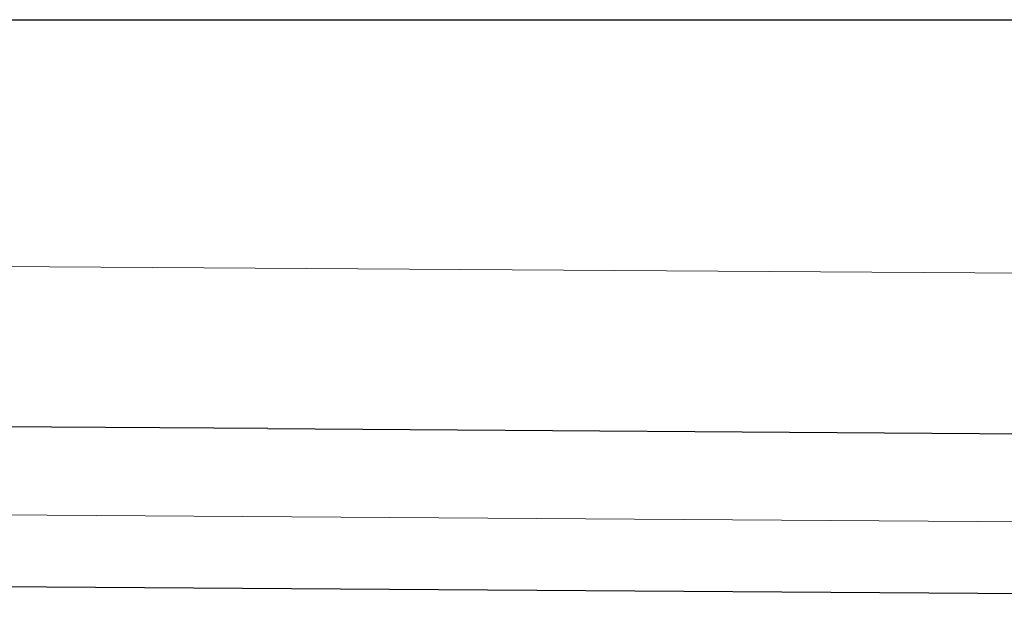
# Model space of a CAD drawing. Header units: metres. Extents: x 232680 to 233262, y 554200 to 554550.
# Tile 62 of 254: x 232746.878 to 232747.124, y 554425.605 to 554425.75. Entities that reach past the tile are written whole.
import ezdxf

# ---------------------------------------------------------------- set-up
doc = ezdxf.new("R2010")
doc.units = ezdxf.units.M
doc.linetypes.add('NLCS-HIDDEN', pattern=[4, 2, -2])
doc.layers.add('ACO constructie 035', color=7, linetype='Continuous', lineweight=35)
doc.layers.add('ACO verborgen', color=251, linetype='NLCS-HIDDEN', lineweight=13)

msp = doc.modelspace()

# ---------------------------------------------------------------- linework, layer by layer
at = {"layer": 'ACO constructie 035', "color": 7, "linetype": 'Continuous', "lineweight": 30}
for p, q in [((232746.62518, 554425.74968), (232747.34518, 554425.74968)), ((232746.93991, 554425.6475), (232746.62518, 554425.64968)), ((232746.93991, 554425.6475), (232747.34518, 554425.64468)), ((232747.32458, 554425.60483), (232746.62518, 554425.60968))]:
    msp.add_line(p, q, dxfattribs=at)
at = {"layer": 'ACO verborgen'}
for p, q in [((232747.37018, 554425.68468), (232746.62518, 554425.68968)), ((232747.33384, 554425.62274), (232746.62518, 554425.62766))]:
    msp.add_line(p, q, dxfattribs=at)

doc.saveas('drawing.dxf')
